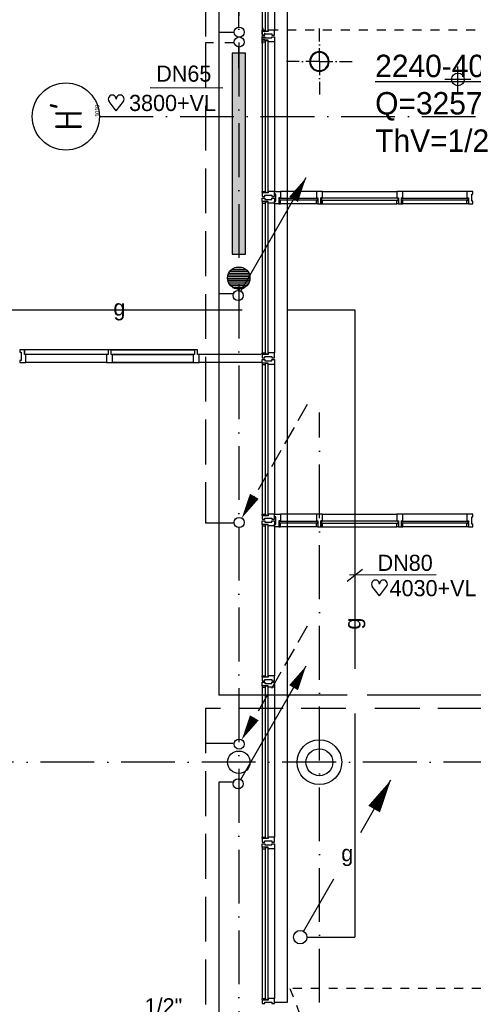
# Model space of a CAD drawing. Extents: x -866131 to -691536, y 173952 to 258052.
# Tile 91 of 160: x -786449 to -781384, y 230321 to 241302. Entities that reach past the tile are written whole.
import ezdxf
from ezdxf.enums import TextEntityAlignment as Align

# ---------------------------------------------------------------- set-up
doc = ezdxf.new("R2010")
doc.units = 0
doc.header["$LTSCALE"] = 100
for name, pattern in [('2322107', [2000, 1000, 1000]), ('2322108', [7, 5, -2]), ('2322134', [45, 40, -5]), ('CENTER4', [5, 3.125, -0.625, 0.625, -0.625]), ('DASHDOT', [9, 6, -1.5, 0, -1.5]), ('HIDDEN', [2, 1, -1])]:
    doc.linetypes.add(name, pattern=pattern)
doc.layers.get('0').update_dxf_attribs({"linetype": 'CONTINUOUS'})
for name, color, linetype in [('AL$7----_STRAMIEN', 1, 'DASHDOT'), ('AL$8----_HULPKOLOM', 2, 'CONTINUOUS'), ('AL$8----_HULPLIJNEN', 2, 'CONTINUOUS'), ('AL21----_BUITENWAND', 4, 'CONTINUOUS'), ('AL28----_KONSTRUKTIE', 3, 'CONTINUOUS'), ('AL31----_BUITENKOZ', 7, 'CONTINUOUS'), ('AL32----_BINNENKOZ', 7, 'CONTINUOUS'), ('ALN-----_BLOCKNAAM', 2, 'CONTINUOUS'), ('ALXAA---_GEWBETON', 12, 'CONTINUOUS'), ('ALXOU---_GLAS', 7, 'CONTINUOUS'), ('MV-BINNENBESTRATING', 1, 'CONTINUOUS'), ('MV-STAALKOLOM', 1, 'CONTINUOUS'), ('WI561---', 1, 'CONTINUOUS'), ('WL541---', 4, 'CONTINUOUS'), ('WL561---', 4, 'CONTINUOUS'), ('WL561---_AANVOER', 4, 'CONTINUOUS'), ('WL561---_RETOUR', 4, 'CONTINUOUS'), ('WL570---', 3, 'CONTINUOUS'), ('WL570---_HARTLIJN', 7, 'CONTINUOUS'), ('WL570---_RETOUR', 3, 'CONTINUOUS'), ('WM541---', 1, 'CONTINUOUS'), ('WM570---', 1, 'CONTINUOUS')]:
    doc.layers.add(name, color=color, linetype=linetype)
doc.styles.add('BURO-018', font='BUROFONT.shx', dxfattribs={"height": 180})
doc.styles.add('BURO-025', font='BUROFONT.shx', dxfattribs={"height": 250})
doc.styles.get("Standard").update_dxf_attribs({"font": 'ISOCP'})

# ---------------------------------------------------------------- blocks, each defined once
blk = doc.blocks.new('1010')
at = {"layer": 'AL$7----_STRAMIEN', "color": 7, "linetype": 'CONTINUOUS'}
blk.add_circle((0, 750), 750, dxfattribs=at)
at = {"layer": 'ALN-----_BLOCKNAAM', "linetype": 'CONTINUOUS'}
blk.add_text('1010', height=100, dxfattribs=at).set_placement((0, 0))
blk = doc.blocks.new('LDV1')
at = {"color": 0, "linetype": 'CONTINUOUS'}
for p, q in [((4.5, 7.794), (6.75, 11.691)), ((0.25, 0.433), (2.5, 4.33))]:
    blk.add_line(p, q, dxfattribs=at)
blk.add_lwpolyline([(6.75, 11.691, 0, 1, 0), (5.5, 9.526, 1, 1, 0)], format="xyseb", dxfattribs=at)
blk.add_circle((0, 0), 0.5, dxfattribs=at)
at = {"color": 0, "linetype": 'CONTINUOUS', "style": 'BURO-018'}
blk.add_attdef('LD_TEXT1', text='', height=1.8, dxfattribs=at).set_placement((3.5, 6.062), align=Align.MIDDLE)
blk = doc.blocks.new('2322401')
at = {"color": 0, "linetype": 'CONTINUOUS'}
for p, q in [((-0.5, 0.5, 1), (-0.5, 0.5)), ((-0.5, 0.5, 1), (-0.5, -0.5, 1)), ((0.5, 0.5, 1), (-0.5, 0.5, 1)), ((0.5, 0.5), (-0.5, 0.5)), ((-0.5, 0.5), (-0.5, -0.5)), ((0.5, 0.5, 1), (0.5, 0.5)), ((0.5, -0.5, 1), (0.5, 0.5, 1)), ((0.5, -0.5), (0.5, 0.5)), ((-0.5, -0.5, 1), (-0.5, -0.5)), ((-0.5, -0.5, 1), (0.5, -0.5, 1)), ((-0.5, -0.5), (0.5, -0.5)), ((0.5, -0.5, 1), (0.5, -0.5))]:
    blk.add_line(p, q, dxfattribs=at)
blk = doc.blocks.new('CVHATCH1')
at = {"color": 0, "linetype": 'CONTINUOUS'}
blk.add_solid([(-0.5, -0.5), (0.5, -0.5), (-0.5, 0.5), (0.5, 0.5)], dxfattribs=at)
blk = doc.blocks.new('LDV3108')
at = {"color": 0, "linetype": 'CONTINUOUS'}
for p, q in [((6.75, 11.691), (5.813, 10.068)), ((5.438, 9.418), (4.5, 7.794)), ((4.125, 7.145), (3.188, 5.521)), ((2.813, 4.871), (1.875, 3.248)), ((1.5, 2.598), (0.563, 0.974))]:
    blk.add_line(p, q, dxfattribs=at)
blk.add_lwpolyline([(0.25, 0.433, 0, 1, 0), (1.5, 2.598, 1, 1, 0)], format="xyseb", dxfattribs=at)
blk.add_circle((0, 0), 0.5, dxfattribs=at)
blk = doc.blocks.new('LDV1107')
at = {"color": 0, "linetype": 'CONTINUOUS'}
blk.add_line((0.25, 0.433), (6.75, 11.691), dxfattribs=at)
blk.add_lwpolyline([(6.75, 11.691, 0, 1, 0), (5.5, 9.526, 1, 1, 0)], format="xyseb", dxfattribs=at)
blk.add_circle((0, 0), 0.5, dxfattribs=at)
blk = doc.blocks.new('CVRINFO2')
at = {"color": 0, "linetype": 'CONTINUOUS', "style": 'BURO-025'}
for tag, p in [('CV_TEXT125', (0, 0)), ('CV_TEXT225', (0, -4.17)), ('CV_TEXT325', (0, -8.33)), ('CV_TEXT425', (0, -12.5))]:
    blk.add_attdef(tag, p, '', height=2.5, dxfattribs=at)
blk = doc.blocks.new('HART')
at = {"color": 1}
for q in [(-28.1, 39.5), (51.4, 39.5)]:
    blk.add_line((11.6, -12.9), q, dxfattribs=at)
for centre, start, end in [((-10.5, 52.8), 0, 217.1867), ((33.8, 52.8), 322.8133, 180)]:
    blk.add_arc(centre, 22.1, start, end, dxfattribs=at)
blk = doc.blocks.new('2322134-1')
at = {"layer": 'WM541---', "color": 0, "style": 'BURO-018'}
for rotation, p in [(360, (-785336, 238064)), (90, (-782706, 234567))]:
    blk.add_text('g', height=180, rotation=rotation, dxfattribs=at).set_placement(p, align=Align.MIDDLE)

msp = doc.modelspace()

# ---------------------------------------------------------------- linework, layer by layer
at = {"layer": 'AL$7----_STRAMIEN'}
msp.add_line((-785559.28, 240221.228), (-757713.177, 240221.228), dxfattribs=at)
at = {"layer": 'AL$7----_STRAMIEN', "color": 1}
msp.add_line((-783102.826, 205137.841), (-783102.826, 236921.228), dxfattribs=at)
for points in [[(-784002.826, 252748.04), (-784002.826, 213821.228)], [(-719909.644, 233021.228), (-863263.924, 233021.228)]]:
    msp.add_lwpolyline(points, dxfattribs=at)
at = {"layer": 'AL$8----_HULPKOLOM', "color": 8}
msp.add_circle((-783102.65, 233021.228), 250, dxfattribs=at)
at = {"layer": 'AL$8----_HULPLIJNEN', "color": 8, "linetype": 'DASHDOT', "ltscale": 0.25}
for q in [(-783102.826, 241203.071), (-783470.67, 240835.228), (-783102.826, 240467.384), (-782734.983, 240835.228)]:
    msp.add_line((-783102.826, 240835.228), q, dxfattribs=at)
at = {"layer": 'AL21----_BUITENWAND', "color": 8}
for p, q in [((-783462.826, 250961.366), (-783462.826, 230342.366)), ((-783462.826, 230342.366), (-783603.826, 230342.366))]:
    msp.add_line(p, q, dxfattribs=at)
at = {"layer": 'AL21----_BUITENWAND', "color": 8, "linetype": 'HIDDEN'}
msp.add_line((-774162.488, 241186.366), (-783603.826, 241186.366), dxfattribs=at)
at = {"layer": 'AL28----_KONSTRUKTIE', "color": 8}
for centre, radius in [((-784002.826, 238421.228), 125), ((-784002.826, 238421.228), 125), ((-784002.826, 233021.228), 125), ((-783102.65, 233021.228), 150)]:
    msp.add_circle(centre, radius, dxfattribs=at)
for radius, start, end in [(109.55, 0, 180), (101.55, 0, 180), (109.55, 180, 0), (101.55, 180, 0)]:
    msp.add_arc((-783102.826, 240835.228), radius, start, end, dxfattribs=at)
at = {"layer": 'AL31----_BUITENKOZ', "color": 8}
for p, q in [((-783742.826, 242856.366), (-783742.826, 241186.366)), ((-783603.826, 242856.366), (-783603.826, 241186.366)), ((-783745.826, 241186.323), (-783745.826, 241143.837)), ((-783745.826, 241143.837), (-783741.584, 241141.388)), ((-783743.53, 241203.323), (-783743.53, 241186.323)), ((-783729.997, 241203.323), (-783743.53, 241203.323)), ((-783743.53, 241186.323), (-783729.997, 241186.323)), ((-783741.584, 241141.388), (-783741.584, 241134.323)), ((-783729.997, 241186.323), (-783729.997, 241203.323)), ((-783711.826, 241134.323), (-783711.826, 241156.823)), ((-783742.826, 241131.139), (-783742.826, 241098.139)), ((-783742.826, 241098.139), (-783713.326, 241098.139)), ((-783742.826, 241056.366), (-783742.826, 239386.366)), ((-783741.584, 241134.323), (-783711.826, 241134.323)), ((-783713.326, 241098.139), (-783713.326, 241112.139)), ((-783603.826, 241056.366), (-783603.826, 239386.366)), ((-783603.826, 239356.866), (-783603.826, 239386.366)), ((-783603.826, 239386.366), (-783536.826, 239386.366)), ((-783136.326, 239386.366), (-783536.826, 239386.366)), ((-783536.826, 239386.366), (-783536.826, 239314.366)), ((-783136.326, 239386.366), (-783136.326, 239314.366)), ((-783069.326, 239386.366), (-783136.326, 239386.366)), ((-783069.326, 239386.366), (-782236.326, 239386.366)), ((-783069.326, 239314.366), (-783069.326, 239386.366)), ((-782236.326, 239386.366), (-782236.326, 239314.366)), ((-782169.326, 239386.366), (-782236.326, 239386.366)), ((-781454.826, 239386.366), (-782169.326, 239386.366)), ((-782169.326, 239314.366), (-782169.326, 239386.366)), ((-781387.826, 239386.366), (-781454.826, 239386.366)), ((-781454.826, 239386.366), (-781454.826, 239314.366)), ((-781387.826, 239356.866), (-781387.826, 239386.366)), ((-783589.826, 239356.866), (-783603.826, 239356.866)), ((-783603.826, 239247.366), (-783603.826, 239276.866)), ((-783603.826, 239276.866), (-783589.826, 239276.866)), ((-783589.826, 239276.866), (-783589.826, 239356.866)), ((-783536.826, 239314.366), (-783553.826, 239314.366)), ((-783553.826, 239314.366), (-783553.826, 239247.366)), ((-783536.826, 239314.366), (-783553.826, 239314.366)), ((-783553.826, 239314.366), (-783553.826, 239285.366)), ((-783553.826, 239285.366), (-783553.826, 239247.366)), ((-783536.826, 239285.366), (-783553.826, 239285.366)), ((-783553.826, 239285.366), (-783536.826, 239285.366)), ((-783549.826, 239289.366), (-783549.826, 239310.366)), ((-783549.826, 239310.366), (-783536.826, 239310.366)), ((-783536.826, 239289.366), (-783549.826, 239289.366)), ((-783536.826, 239310.366), (-783536.826, 239314.366)), ((-783536.826, 239285.366), (-783536.826, 239289.366)), ((-783536.826, 239247.366), (-783536.826, 239285.366)), ((-783136.326, 239310.366), (-783136.326, 239314.366)), ((-783136.326, 239314.366), (-783119.326, 239314.366)), ((-783136.326, 239314.366), (-783119.326, 239314.366)), ((-783123.326, 239310.366), (-783136.326, 239310.366)), ((-783136.326, 239285.366), (-783136.326, 239289.366)), ((-783136.326, 239289.366), (-783123.326, 239289.366)), ((-783119.326, 239285.366), (-783136.326, 239285.366)), ((-783136.326, 239247.366), (-783136.326, 239285.366)), ((-783136.326, 239285.366), (-783119.326, 239285.366)), ((-783123.326, 239289.366), (-783123.326, 239310.366)), ((-783119.326, 239314.366), (-783119.326, 239285.366)), ((-783119.326, 239314.366), (-783119.326, 239247.366)), ((-783119.326, 239285.366), (-783119.326, 239247.366)), ((-783086.326, 239247.366), (-783086.326, 239314.366)), ((-783086.326, 239314.366), (-783069.326, 239314.366)), ((-783069.326, 239314.366), (-783086.326, 239314.366)), ((-783086.326, 239314.366), (-783086.326, 239285.366)), ((-783086.326, 239285.366), (-783069.326, 239285.366)), ((-783086.326, 239285.366), (-783086.326, 239247.366)), ((-783069.326, 239285.366), (-783086.326, 239285.366)), ((-783082.326, 239289.366), (-783082.326, 239310.366)), ((-783082.326, 239310.366), (-783069.326, 239310.366)), ((-783069.326, 239289.366), (-783082.326, 239289.366)), ((-783069.326, 239310.366), (-783069.326, 239314.366)), ((-783069.326, 239285.366), (-783069.326, 239289.366)), ((-783069.326, 239247.366), (-783069.326, 239285.366)), ((-782236.326, 239310.366), (-782236.326, 239314.366)), ((-782236.326, 239314.366), (-782219.326, 239314.366)), ((-782236.326, 239314.366), (-782219.326, 239314.366)), ((-782223.326, 239310.366), (-782236.326, 239310.366)), ((-782236.326, 239285.366), (-782236.326, 239289.366)), ((-782236.326, 239289.366), (-782223.326, 239289.366)), ((-782219.326, 239285.366), (-782236.326, 239285.366)), ((-782236.326, 239247.366), (-782236.326, 239285.366)), ((-782236.326, 239285.366), (-782219.326, 239285.366)), ((-782223.326, 239289.366), (-782223.326, 239310.366)), ((-782219.326, 239314.366), (-782219.326, 239285.366)), ((-782219.326, 239314.366), (-782219.326, 239247.366)), ((-782219.326, 239285.366), (-782219.326, 239247.366)), ((-782186.326, 239247.366), (-782186.326, 239314.366)), ((-782186.326, 239314.366), (-782169.326, 239314.366)), ((-782169.326, 239314.366), (-782186.326, 239314.366)), ((-782186.326, 239314.366), (-782186.326, 239285.366)), ((-782186.326, 239285.366), (-782169.326, 239285.366)), ((-782186.326, 239285.366), (-782186.326, 239247.366)), ((-782169.326, 239285.366), (-782186.326, 239285.366)), ((-782182.326, 239289.366), (-782182.326, 239310.366)), ((-782182.326, 239310.366), (-782169.326, 239310.366)), ((-782169.326, 239289.366), (-782182.326, 239289.366)), ((-782169.326, 239310.366), (-782169.326, 239314.366)), ((-782169.326, 239285.366), (-782169.326, 239289.366)), ((-782169.326, 239247.366), (-782169.326, 239285.366)), ((-781454.826, 239310.366), (-781454.826, 239314.366)), ((-781454.826, 239314.366), (-781437.826, 239314.366)), ((-781454.826, 239314.366), (-781437.826, 239314.366)), ((-781441.826, 239310.366), (-781454.826, 239310.366)), ((-781454.826, 239285.366), (-781454.826, 239289.366)), ((-781454.826, 239289.366), (-781441.826, 239289.366)), ((-781454.826, 239247.366), (-781454.826, 239285.366)), ((-781454.826, 239285.366), (-781437.826, 239285.366)), ((-781437.826, 239285.366), (-781454.826, 239285.366)), ((-781441.826, 239289.366), (-781441.826, 239310.366)), ((-781437.826, 239314.366), (-781437.826, 239285.366)), ((-781437.826, 239314.366), (-781437.826, 239247.366)), ((-781437.826, 239285.366), (-781437.826, 239247.366)), ((-781401.826, 239276.866), (-781401.826, 239356.866)), ((-781401.826, 239356.866), (-781387.826, 239356.866)), ((-781387.826, 239276.866), (-781401.826, 239276.866)), ((-781387.826, 239247.366), (-781387.826, 239276.866)), ((-783742.826, 239256.366), (-783742.826, 237586.366)), ((-783603.826, 239256.366), (-783603.826, 237586.366)), ((-783553.826, 239247.366), (-783603.826, 239247.366)), ((-783553.826, 239247.366), (-783536.826, 239247.366)), ((-783136.326, 239247.366), (-783536.826, 239247.366)), ((-783119.326, 239247.366), (-783136.326, 239247.366)), ((-783119.326, 239247.366), (-783086.326, 239247.366)), ((-783086.326, 239247.366), (-783069.326, 239247.366)), ((-783069.326, 239247.366), (-782236.326, 239247.366)), ((-782219.326, 239247.366), (-782236.326, 239247.366)), ((-782219.326, 239247.366), (-782186.326, 239247.366)), ((-782186.326, 239247.366), (-782169.326, 239247.366)), ((-781454.826, 239247.366), (-782169.326, 239247.366)), ((-781437.826, 239247.366), (-781454.826, 239247.366)), ((-781437.826, 239247.366), (-781387.826, 239247.366)), ((-783742.826, 237456.366), (-783742.826, 235786.366)), ((-783603.826, 237456.366), (-783603.826, 235786.366)), ((-783603.826, 235756.332), (-783603.826, 235785.832)), ((-783603.826, 235785.832), (-783536.826, 235785.832)), ((-783589.826, 235756.332), (-783603.826, 235756.332)), ((-783589.826, 235676.332), (-783589.826, 235756.332)), ((-783536.826, 235785.832), (-783536.826, 235713.832)), ((-783136.326, 235785.832), (-783536.826, 235785.832)), ((-783136.326, 235785.832), (-783136.326, 235713.832)), ((-783069.326, 235785.832), (-783136.326, 235785.832)), ((-783069.326, 235713.832), (-783069.326, 235785.832)), ((-783069.326, 235785.832), (-782236.326, 235785.832)), ((-782236.326, 235785.832), (-782236.326, 235713.832)), ((-782169.326, 235785.832), (-782236.326, 235785.832)), ((-782169.326, 235713.832), (-782169.326, 235785.832)), ((-781454.826, 235785.832), (-782169.326, 235785.832)), ((-781387.826, 235785.832), (-781454.826, 235785.832)), ((-781454.826, 235785.832), (-781454.826, 235713.832)), ((-781401.826, 235676.332), (-781401.826, 235756.332)), ((-781401.826, 235756.332), (-781387.826, 235756.332)), ((-781387.826, 235756.332), (-781387.826, 235785.832)), ((-783742.826, 235656.366), (-783742.826, 233986.366)), ((-783603.826, 235646.832), (-783603.826, 235676.332)), ((-783603.826, 235676.332), (-783589.826, 235676.332)), ((-783603.826, 235656.366), (-783603.826, 233986.366)), ((-783553.826, 235646.832), (-783603.826, 235646.832)), ((-783536.826, 235713.832), (-783553.826, 235713.832)), ((-783553.826, 235713.832), (-783553.826, 235646.832)), ((-783536.826, 235713.832), (-783553.826, 235713.832)), ((-783553.826, 235713.832), (-783553.826, 235684.832)), ((-783553.826, 235684.832), (-783536.826, 235684.832)), ((-783553.826, 235684.832), (-783553.826, 235646.832)), ((-783536.826, 235684.832), (-783553.826, 235684.832)), ((-783553.826, 235646.832), (-783536.826, 235646.832)), ((-783549.826, 235688.832), (-783549.826, 235709.832)), ((-783549.826, 235709.832), (-783536.826, 235709.832)), ((-783536.826, 235688.832), (-783549.826, 235688.832)), ((-783536.826, 235709.832), (-783536.826, 235713.832)), ((-783536.826, 235684.832), (-783536.826, 235688.832)), ((-783536.826, 235646.832), (-783536.826, 235684.832)), ((-783136.326, 235646.832), (-783536.826, 235646.832)), ((-783136.326, 235709.832), (-783136.326, 235713.832)), ((-783136.326, 235713.832), (-783119.326, 235713.832)), ((-783136.326, 235713.832), (-783119.326, 235713.832)), ((-783123.326, 235709.832), (-783136.326, 235709.832)), ((-783136.326, 235684.832), (-783136.326, 235688.832)), ((-783136.326, 235688.832), (-783123.326, 235688.832)), ((-783119.326, 235684.832), (-783136.326, 235684.832)), ((-783136.326, 235646.832), (-783136.326, 235684.832)), ((-783136.326, 235684.832), (-783119.326, 235684.832)), ((-783119.326, 235646.832), (-783136.326, 235646.832)), ((-783123.326, 235688.832), (-783123.326, 235709.832)), ((-783119.326, 235713.832), (-783119.326, 235684.832)), ((-783119.326, 235713.832), (-783119.326, 235646.832)), ((-783119.326, 235684.832), (-783119.326, 235646.832)), ((-783119.326, 235646.832), (-783086.326, 235646.832)), ((-783086.326, 235646.832), (-783086.326, 235713.832)), ((-783086.326, 235713.832), (-783069.326, 235713.832)), ((-783069.326, 235713.832), (-783086.326, 235713.832)), ((-783086.326, 235713.832), (-783086.326, 235684.832)), ((-783086.326, 235684.832), (-783069.326, 235684.832)), ((-783086.326, 235684.832), (-783086.326, 235646.832)), ((-783069.326, 235684.832), (-783086.326, 235684.832)), ((-783086.326, 235646.832), (-783069.326, 235646.832)), ((-783082.326, 235688.832), (-783082.326, 235709.832)), ((-783082.326, 235709.832), (-783069.326, 235709.832)), ((-783069.326, 235688.832), (-783082.326, 235688.832)), ((-783069.326, 235709.832), (-783069.326, 235713.832)), ((-783069.326, 235684.832), (-783069.326, 235688.832)), ((-783069.326, 235646.832), (-783069.326, 235684.832)), ((-783069.326, 235646.832), (-782236.326, 235646.832)), ((-782236.326, 235709.832), (-782236.326, 235713.832)), ((-782236.326, 235713.832), (-782219.326, 235713.832)), ((-782236.326, 235713.832), (-782219.326, 235713.832)), ((-782223.326, 235709.832), (-782236.326, 235709.832)), ((-782236.326, 235684.832), (-782236.326, 235688.832)), ((-782236.326, 235688.832), (-782223.326, 235688.832)), ((-782219.326, 235684.832), (-782236.326, 235684.832)), ((-782236.326, 235646.832), (-782236.326, 235684.832)), ((-782236.326, 235684.832), (-782219.326, 235684.832)), ((-782219.326, 235646.832), (-782236.326, 235646.832)), ((-782223.326, 235688.832), (-782223.326, 235709.832)), ((-782219.326, 235713.832), (-782219.326, 235684.832)), ((-782219.326, 235713.832), (-782219.326, 235646.832)), ((-782219.326, 235684.832), (-782219.326, 235646.832)), ((-782219.326, 235646.832), (-782186.326, 235646.832)), ((-782186.326, 235646.832), (-782186.326, 235713.832)), ((-782186.326, 235713.832), (-782169.326, 235713.832)), ((-782169.326, 235713.832), (-782186.326, 235713.832)), ((-782186.326, 235713.832), (-782186.326, 235684.832)), ((-782186.326, 235684.832), (-782169.326, 235684.832)), ((-782186.326, 235684.832), (-782186.326, 235646.832)), ((-782169.326, 235684.832), (-782186.326, 235684.832)), ((-782186.326, 235646.832), (-782169.326, 235646.832)), ((-782182.326, 235688.832), (-782182.326, 235709.832)), ((-782182.326, 235709.832), (-782169.326, 235709.832)), ((-782169.326, 235688.832), (-782182.326, 235688.832)), ((-782169.326, 235709.832), (-782169.326, 235713.832)), ((-782169.326, 235684.832), (-782169.326, 235688.832)), ((-782169.326, 235646.832), (-782169.326, 235684.832)), ((-781454.826, 235646.832), (-782169.326, 235646.832)), ((-781454.826, 235709.832), (-781454.826, 235713.832)), ((-781454.826, 235713.832), (-781437.826, 235713.832)), ((-781454.826, 235713.832), (-781437.826, 235713.832)), ((-781441.826, 235709.832), (-781454.826, 235709.832)), ((-781454.826, 235684.832), (-781454.826, 235688.832)), ((-781454.826, 235688.832), (-781441.826, 235688.832)), ((-781437.826, 235684.832), (-781454.826, 235684.832)), ((-781454.826, 235646.832), (-781454.826, 235684.832)), ((-781454.826, 235684.832), (-781437.826, 235684.832)), ((-781437.826, 235646.832), (-781454.826, 235646.832)), ((-781441.826, 235688.832), (-781441.826, 235709.832)), ((-781437.826, 235713.832), (-781437.826, 235684.832)), ((-781437.826, 235713.832), (-781437.826, 235646.832)), ((-781437.826, 235684.832), (-781437.826, 235646.832)), ((-781437.826, 235646.832), (-781387.826, 235646.832)), ((-781387.826, 235676.332), (-781401.826, 235676.332)), ((-781387.826, 235646.832), (-781387.826, 235676.332)), ((-783742.826, 233856.366), (-783742.826, 232186.366)), ((-783603.826, 233856.366), (-783603.826, 232186.366)), ((-783742.826, 232056.366), (-783742.826, 230386.366)), ((-783603.826, 232056.366), (-783603.826, 230386.366))]:
    msp.add_line(p, q, dxfattribs=at)
at = {"layer": 'AL31----_BUITENKOZ', "color": 8, "linetype": 'CONTINUOUS'}
for p, q in [((-783742.826, 241174.366), (-783742.826, 241186.366)), ((-783742.826, 241186.366), (-783705.826, 241186.366)), ((-783737.826, 241174.366), (-783742.826, 241174.366)), ((-783742.826, 241169.366), (-783742.826, 241130.366)), ((-783675.826, 241169.366), (-783742.826, 241169.366)), ((-783737.826, 241169.366), (-783737.826, 241174.366)), ((-783705.826, 241169.366), (-783737.826, 241169.366)), ((-783712.826, 241130.366), (-783712.826, 241144.366)), ((-783712.826, 241144.366), (-783632.826, 241144.366)), ((-783705.826, 241186.366), (-783705.826, 241169.366)), ((-783622.826, 241186.366), (-783675.826, 241186.366)), ((-783675.826, 241186.366), (-783675.826, 241169.366)), ((-783632.826, 241144.366), (-783632.826, 241130.366)), ((-783614.826, 241186.366), (-783622.826, 241186.366)), ((-783610.826, 241186.366), (-783614.826, 241186.366)), ((-783603.826, 241186.366), (-783610.826, 241186.366)), ((-783603.826, 241149.294), (-783603.826, 241186.366)), ((-783603.826, 241130.366), (-783603.826, 241149.294)), ((-783742.826, 241130.366), (-783736.826, 241130.366)), ((-783742.826, 241073.366), (-783742.826, 241112.366)), ((-783742.826, 241112.366), (-783736.826, 241112.366)), ((-783742.826, 241080.139), (-783736.826, 241080.139)), ((-783742.826, 241041.139), (-783742.826, 241080.139)), ((-783675.826, 241073.366), (-783742.826, 241073.366)), ((-783737.826, 241068.366), (-783742.826, 241068.366)), ((-783742.826, 241068.366), (-783742.826, 241056.366)), ((-783742.826, 241056.366), (-783705.826, 241056.366)), ((-783742.826, 241036.139), (-783742.826, 241024.139)), ((-783737.826, 241036.139), (-783742.826, 241036.139)), ((-783705.826, 241073.366), (-783737.826, 241073.366)), ((-783737.826, 241073.366), (-783737.826, 241068.366)), ((-783737.826, 241041.139), (-783737.826, 241036.139)), ((-783736.826, 241130.366), (-783722.826, 241130.366)), ((-783736.826, 241112.366), (-783722.826, 241112.366)), ((-783736.826, 241080.139), (-783722.826, 241080.139)), ((-783722.826, 241130.366), (-783722.826, 241130.366)), ((-783722.826, 241130.366), (-783712.826, 241130.366)), ((-783722.826, 241112.366), (-783722.826, 241112.366)), ((-783722.826, 241112.366), (-783712.826, 241112.366)), ((-783722.826, 241080.139), (-783712.826, 241080.139)), ((-783722.826, 241080.139), (-783722.826, 241080.139)), ((-783712.826, 241112.366), (-783712.826, 241098.366)), ((-783712.826, 241098.366), (-783632.826, 241098.366)), ((-783712.826, 241080.139), (-783712.826, 241066.139)), ((-783705.826, 241056.366), (-783705.826, 241073.366)), ((-783675.826, 241056.366), (-783675.826, 241073.366)), ((-783622.826, 241056.366), (-783675.826, 241056.366)), ((-783632.826, 241130.366), (-783623.826, 241130.366)), ((-783632.826, 241098.366), (-783632.826, 241112.366)), ((-783632.826, 241112.366), (-783623.326, 241112.366)), ((-783623.826, 241130.366), (-783623.826, 241130.366)), ((-783623.826, 241130.366), (-783609.826, 241130.366)), ((-783623.326, 241112.366), (-783623.326, 241112.366)), ((-783623.326, 241112.366), (-783609.826, 241112.366)), ((-783614.826, 241056.366), (-783622.826, 241056.366)), ((-783610.826, 241056.366), (-783614.826, 241056.366)), ((-783603.826, 241056.366), (-783610.826, 241056.366)), ((-783609.826, 241130.366), (-783603.826, 241130.366)), ((-783609.826, 241112.366), (-783603.826, 241112.366)), ((-783603.826, 241112.366), (-783603.826, 241093.439)), ((-783603.826, 241093.439), (-783603.826, 241056.366)), ((-783742.826, 239374.366), (-783742.826, 239386.366)), ((-783742.826, 239386.366), (-783705.826, 239386.366)), ((-783705.826, 239386.366), (-783705.826, 239369.366)), ((-783622.826, 239386.366), (-783675.826, 239386.366)), ((-783675.826, 239386.366), (-783675.826, 239369.366)), ((-783614.826, 239386.366), (-783622.826, 239386.366)), ((-783610.826, 239386.366), (-783614.826, 239386.366)), ((-783603.826, 239386.366), (-783610.826, 239386.366)), ((-783603.826, 239349.294), (-783603.826, 239386.366)), ((-783737.826, 239374.366), (-783742.826, 239374.366)), ((-783742.826, 239369.366), (-783742.826, 239330.366)), ((-783675.826, 239369.366), (-783742.826, 239369.366)), ((-783742.826, 239330.366), (-783736.826, 239330.366)), ((-783742.826, 239273.366), (-783742.826, 239312.366)), ((-783742.826, 239312.366), (-783736.826, 239312.366)), ((-783675.826, 239273.366), (-783742.826, 239273.366)), ((-783737.826, 239369.366), (-783737.826, 239374.366)), ((-783705.826, 239369.366), (-783737.826, 239369.366)), ((-783705.826, 239273.366), (-783737.826, 239273.366)), ((-783737.826, 239273.366), (-783737.826, 239268.366)), ((-783736.826, 239330.366), (-783722.826, 239330.366)), ((-783736.826, 239312.366), (-783722.826, 239312.366)), ((-783722.826, 239330.366), (-783722.826, 239330.366)), ((-783722.826, 239330.366), (-783712.826, 239330.366)), ((-783722.826, 239312.366), (-783722.826, 239312.366)), ((-783722.826, 239312.366), (-783712.826, 239312.366)), ((-783712.826, 239330.366), (-783712.826, 239344.366)), ((-783712.826, 239344.366), (-783632.826, 239344.366)), ((-783712.826, 239312.366), (-783712.826, 239298.366)), ((-783712.826, 239298.366), (-783632.826, 239298.366)), ((-783705.826, 239256.366), (-783705.826, 239273.366)), ((-783675.826, 239256.366), (-783675.826, 239273.366)), ((-783632.826, 239344.366), (-783632.826, 239330.366)), ((-783632.826, 239330.366), (-783623.826, 239330.366)), ((-783632.826, 239298.366), (-783632.826, 239312.366)), ((-783632.826, 239312.366), (-783623.326, 239312.366)), ((-783623.826, 239330.366), (-783623.826, 239330.366)), ((-783623.826, 239330.366), (-783609.826, 239330.366)), ((-783623.326, 239312.366), (-783623.326, 239312.366)), ((-783623.326, 239312.366), (-783609.826, 239312.366)), ((-783609.826, 239330.366), (-783603.826, 239330.366)), ((-783609.826, 239312.366), (-783603.826, 239312.366)), ((-783603.826, 239330.366), (-783603.826, 239349.294)), ((-783603.826, 239312.366), (-783603.826, 239293.439)), ((-783603.826, 239293.439), (-783603.826, 239256.366)), ((-783737.826, 239268.366), (-783742.826, 239268.366)), ((-783742.826, 239268.366), (-783742.826, 239256.366)), ((-783742.826, 239256.366), (-783705.826, 239256.366)), ((-783622.826, 239256.366), (-783675.826, 239256.366)), ((-783614.826, 239256.366), (-783622.826, 239256.366)), ((-783610.826, 239256.366), (-783614.826, 239256.366)), ((-783603.826, 239256.366), (-783610.826, 239256.366)), ((-783742.826, 237574.366), (-783742.826, 237586.366)), ((-783742.826, 237586.366), (-783705.826, 237586.366)), ((-783737.826, 237574.366), (-783742.826, 237574.366)), ((-783742.826, 237569.366), (-783742.826, 237530.366)), ((-783675.826, 237569.366), (-783742.826, 237569.366)), ((-783742.826, 237530.366), (-783736.826, 237530.366)), ((-783742.826, 237473.366), (-783742.826, 237512.366)), ((-783742.826, 237512.366), (-783736.826, 237512.366)), ((-783737.826, 237569.366), (-783737.826, 237574.366)), ((-783705.826, 237569.366), (-783737.826, 237569.366)), ((-783736.826, 237530.366), (-783722.826, 237530.366)), ((-783736.826, 237512.366), (-783722.826, 237512.366)), ((-783722.826, 237530.366), (-783722.826, 237530.366)), ((-783722.826, 237530.366), (-783712.826, 237530.366)), ((-783722.826, 237512.366), (-783722.826, 237512.366)), ((-783722.826, 237512.366), (-783712.826, 237512.366)), ((-783712.826, 237530.366), (-783712.826, 237544.366)), ((-783712.826, 237544.366), (-783632.826, 237544.366)), ((-783712.826, 237512.366), (-783712.826, 237498.366)), ((-783705.826, 237586.366), (-783705.826, 237569.366)), ((-783622.826, 237586.366), (-783675.826, 237586.366)), ((-783675.826, 237586.366), (-783675.826, 237569.366)), ((-783632.826, 237544.366), (-783632.826, 237530.366)), ((-783632.826, 237530.366), (-783623.826, 237530.366)), ((-783632.826, 237498.366), (-783632.826, 237512.366)), ((-783632.826, 237512.366), (-783623.326, 237512.366)), ((-783623.826, 237530.366), (-783623.826, 237530.366)), ((-783623.826, 237530.366), (-783609.826, 237530.366)), ((-783623.326, 237512.366), (-783623.326, 237512.366)), ((-783623.326, 237512.366), (-783609.826, 237512.366)), ((-783614.826, 237586.366), (-783622.826, 237586.366)), ((-783610.826, 237586.366), (-783614.826, 237586.366)), ((-783603.826, 237586.366), (-783610.826, 237586.366)), ((-783609.826, 237530.366), (-783603.826, 237530.366)), ((-783609.826, 237512.366), (-783603.826, 237512.366)), ((-783603.826, 237549.294), (-783603.826, 237586.366)), ((-783603.826, 237530.366), (-783603.826, 237549.294)), ((-783603.826, 237512.366), (-783603.826, 237493.439)), ((-783675.826, 237473.366), (-783742.826, 237473.366)), ((-783737.826, 237468.366), (-783742.826, 237468.366)), ((-783742.826, 237468.366), (-783742.826, 237456.366)), ((-783742.826, 237456.366), (-783705.826, 237456.366)), ((-783705.826, 237473.366), (-783737.826, 237473.366)), ((-783737.826, 237473.366), (-783737.826, 237468.366)), ((-783712.826, 237498.366), (-783632.826, 237498.366)), ((-783705.826, 237456.366), (-783705.826, 237473.366)), ((-783675.826, 237456.366), (-783675.826, 237473.366)), ((-783622.826, 237456.366), (-783675.826, 237456.366)), ((-783614.826, 237456.366), (-783622.826, 237456.366)), ((-783610.826, 237456.366), (-783614.826, 237456.366)), ((-783603.826, 237456.366), (-783610.826, 237456.366)), ((-783603.826, 237493.439), (-783603.826, 237456.366)), ((-783742.826, 235774.366), (-783742.826, 235786.366)), ((-783742.826, 235786.366), (-783705.826, 235786.366)), ((-783737.826, 235774.366), (-783742.826, 235774.366)), ((-783742.826, 235769.366), (-783742.826, 235730.366)), ((-783675.826, 235769.366), (-783742.826, 235769.366)), ((-783737.826, 235769.366), (-783737.826, 235774.366)), ((-783705.826, 235769.366), (-783737.826, 235769.366)), ((-783705.826, 235786.366), (-783705.826, 235769.366)), ((-783622.826, 235786.366), (-783675.826, 235786.366)), ((-783675.826, 235786.366), (-783675.826, 235769.366)), ((-783614.826, 235786.366), (-783622.826, 235786.366)), ((-783610.826, 235786.366), (-783614.826, 235786.366)), ((-783603.826, 235786.366), (-783610.826, 235786.366)), ((-783603.826, 235749.294), (-783603.826, 235786.366)), ((-783742.826, 235730.366), (-783736.826, 235730.366)), ((-783742.826, 235673.366), (-783742.826, 235712.366)), ((-783742.826, 235712.366), (-783736.826, 235712.366)), ((-783675.826, 235673.366), (-783742.826, 235673.366)), ((-783737.826, 235668.366), (-783742.826, 235668.366)), ((-783742.826, 235668.366), (-783742.826, 235656.366)), ((-783742.826, 235656.366), (-783705.826, 235656.366)), ((-783705.826, 235673.366), (-783737.826, 235673.366)), ((-783737.826, 235673.366), (-783737.826, 235668.366)), ((-783736.826, 235730.366), (-783722.826, 235730.366)), ((-783736.826, 235712.366), (-783722.826, 235712.366)), ((-783722.826, 235730.366), (-783722.826, 235730.366)), ((-783722.826, 235730.366), (-783712.826, 235730.366)), ((-783722.826, 235712.366), (-783722.826, 235712.366)), ((-783722.826, 235712.366), (-783712.826, 235712.366)), ((-783712.826, 235730.366), (-783712.826, 235744.366)), ((-783712.826, 235744.366), (-783632.826, 235744.366)), ((-783712.826, 235712.366), (-783712.826, 235698.366)), ((-783712.826, 235698.366), (-783632.826, 235698.366)), ((-783705.826, 235656.366), (-783705.826, 235673.366)), ((-783675.826, 235656.366), (-783675.826, 235673.366)), ((-783622.826, 235656.366), (-783675.826, 235656.366)), ((-783632.826, 235744.366), (-783632.826, 235730.366)), ((-783632.826, 235730.366), (-783623.826, 235730.366)), ((-783632.826, 235698.366), (-783632.826, 235712.366)), ((-783632.826, 235712.366), (-783623.326, 235712.366)), ((-783623.826, 235730.366), (-783623.826, 235730.366)), ((-783623.826, 235730.366), (-783609.826, 235730.366)), ((-783623.326, 235712.366), (-783623.326, 235712.366)), ((-783623.326, 235712.366), (-783609.826, 235712.366)), ((-783614.826, 235656.366), (-783622.826, 235656.366)), ((-783610.826, 235656.366), (-783614.826, 235656.366)), ((-783603.826, 235656.366), (-783610.826, 235656.366)), ((-783609.826, 235730.366), (-783603.826, 235730.366)), ((-783609.826, 235712.366), (-783603.826, 235712.366)), ((-783603.826, 235730.366), (-783603.826, 235749.294)), ((-783603.826, 235712.366), (-783603.826, 235693.439)), ((-783603.826, 235693.439), (-783603.826, 235656.366)), ((-783742.826, 233974.366), (-783742.826, 233986.366)), ((-783742.826, 233986.366), (-783705.826, 233986.366)), ((-783737.826, 233974.366), (-783742.826, 233974.366)), ((-783742.826, 233969.366), (-783742.826, 233930.366)), ((-783675.826, 233969.366), (-783742.826, 233969.366)), ((-783742.826, 233930.366), (-783736.826, 233930.366)), ((-783742.826, 233873.366), (-783742.826, 233912.366)), ((-783742.826, 233912.366), (-783736.826, 233912.366)), ((-783737.826, 233969.366), (-783737.826, 233974.366)), ((-783705.826, 233969.366), (-783737.826, 233969.366)), ((-783736.826, 233930.366), (-783722.826, 233930.366)), ((-783736.826, 233912.366), (-783722.826, 233912.366)), ((-783722.826, 233930.366), (-783722.826, 233930.366)), ((-783722.826, 233930.366), (-783712.826, 233930.366)), ((-783722.826, 233912.366), (-783722.826, 233912.366)), ((-783722.826, 233912.366), (-783712.826, 233912.366)), ((-783712.826, 233930.366), (-783712.826, 233944.366)), ((-783712.826, 233944.366), (-783632.826, 233944.366)), ((-783712.826, 233912.366), (-783712.826, 233898.366)), ((-783712.826, 233898.366), (-783632.826, 233898.366)), ((-783705.826, 233986.366), (-783705.826, 233969.366)), ((-783622.826, 233986.366), (-783675.826, 233986.366)), ((-783675.826, 233986.366), (-783675.826, 233969.366)), ((-783632.826, 233944.366), (-783632.826, 233930.366)), ((-783632.826, 233930.366), (-783623.826, 233930.366)), ((-783632.826, 233898.366), (-783632.826, 233912.366)), ((-783632.826, 233912.366), (-783623.326, 233912.366)), ((-783623.826, 233930.366), (-783623.826, 233930.366)), ((-783623.826, 233930.366), (-783609.826, 233930.366)), ((-783623.326, 233912.366), (-783623.326, 233912.366)), ((-783623.326, 233912.366), (-783609.826, 233912.366)), ((-783614.826, 233986.366), (-783622.826, 233986.366)), ((-783610.826, 233986.366), (-783614.826, 233986.366)), ((-783603.826, 233986.366), (-783610.826, 233986.366)), ((-783609.826, 233930.366), (-783603.826, 233930.366)), ((-783609.826, 233912.366), (-783603.826, 233912.366)), ((-783603.826, 233949.294), (-783603.826, 233986.366)), ((-783603.826, 233930.366), (-783603.826, 233949.294)), ((-783603.826, 233912.366), (-783603.826, 233893.439)), ((-783603.826, 233893.439), (-783603.826, 233856.366)), ((-783675.826, 233873.366), (-783742.826, 233873.366)), ((-783737.826, 233868.366), (-783742.826, 233868.366)), ((-783742.826, 233868.366), (-783742.826, 233856.366)), ((-783742.826, 233856.366), (-783705.826, 233856.366)), ((-783705.826, 233873.366), (-783737.826, 233873.366)), ((-783737.826, 233873.366), (-783737.826, 233868.366)), ((-783705.826, 233856.366), (-783705.826, 233873.366)), ((-783675.826, 233856.366), (-783675.826, 233873.366)), ((-783622.826, 233856.366), (-783675.826, 233856.366)), ((-783614.826, 233856.366), (-783622.826, 233856.366)), ((-783610.826, 233856.366), (-783614.826, 233856.366)), ((-783603.826, 233856.366), (-783610.826, 233856.366)), ((-783742.826, 232174.366), (-783742.826, 232186.366)), ((-783742.826, 232186.366), (-783705.826, 232186.366)), ((-783737.826, 232174.366), (-783742.826, 232174.366)), ((-783742.826, 232169.366), (-783742.826, 232130.366)), ((-783675.826, 232169.366), (-783742.826, 232169.366)), ((-783737.826, 232169.366), (-783737.826, 232174.366)), ((-783705.826, 232169.366), (-783737.826, 232169.366)), ((-783712.826, 232130.366), (-783712.826, 232144.366)), ((-783712.826, 232144.366), (-783632.826, 232144.366)), ((-783705.826, 232186.366), (-783705.826, 232169.366)), ((-783622.826, 232186.366), (-783675.826, 232186.366)), ((-783675.826, 232186.366), (-783675.826, 232169.366)), ((-783632.826, 232144.366), (-783632.826, 232130.366)), ((-783614.826, 232186.366), (-783622.826, 232186.366)), ((-783610.826, 232186.366), (-783614.826, 232186.366)), ((-783603.826, 232186.366), (-783610.826, 232186.366)), ((-783603.826, 232149.294), (-783603.826, 232186.366)), ((-783603.826, 232130.366), (-783603.826, 232149.294)), ((-783742.826, 232130.366), (-783736.826, 232130.366)), ((-783742.826, 232073.366), (-783742.826, 232112.366)), ((-783742.826, 232112.366), (-783736.826, 232112.366)), ((-783675.826, 232073.366), (-783742.826, 232073.366)), ((-783737.826, 232068.366), (-783742.826, 232068.366)), ((-783742.826, 232068.366), (-783742.826, 232056.366)), ((-783742.826, 232056.366), (-783705.826, 232056.366)), ((-783705.826, 232073.366), (-783737.826, 232073.366)), ((-783737.826, 232073.366), (-783737.826, 232068.366)), ((-783736.826, 232130.366), (-783722.826, 232130.366)), ((-783736.826, 232112.366), (-783722.826, 232112.366)), ((-783722.826, 232130.366), (-783722.826, 232130.366)), ((-783722.826, 232130.366), (-783712.826, 232130.366)), ((-783722.826, 232112.366), (-783722.826, 232112.366)), ((-783722.826, 232112.366), (-783712.826, 232112.366)), ((-783712.826, 232112.366), (-783712.826, 232098.366)), ((-783712.826, 232098.366), (-783632.826, 232098.366)), ((-783705.826, 232056.366), (-783705.826, 232073.366)), ((-783675.826, 232056.366), (-783675.826, 232073.366)), ((-783622.826, 232056.366), (-783675.826, 232056.366)), ((-783632.826, 232130.366), (-783623.826, 232130.366)), ((-783632.826, 232098.366), (-783632.826, 232112.366)), ((-783632.826, 232112.366), (-783623.326, 232112.366)), ((-783623.826, 232130.366), (-783623.826, 232130.366)), ((-783623.826, 232130.366), (-783609.826, 232130.366)), ((-783623.326, 232112.366), (-783623.326, 232112.366)), ((-783623.326, 232112.366), (-783609.826, 232112.366)), ((-783614.826, 232056.366), (-783622.826, 232056.366)), ((-783610.826, 232056.366), (-783614.826, 232056.366)), ((-783603.826, 232056.366), (-783610.826, 232056.366)), ((-783609.826, 232130.366), (-783603.826, 232130.366)), ((-783609.826, 232112.366), (-783603.826, 232112.366)), ((-783603.826, 232112.366), (-783603.826, 232093.439)), ((-783603.826, 232093.439), (-783603.826, 232056.366)), ((-783742.826, 230374.366), (-783742.826, 230386.366)), ((-783742.826, 230386.366), (-783705.826, 230386.366)), ((-783705.826, 230386.366), (-783705.826, 230369.366)), ((-783622.826, 230386.366), (-783675.826, 230386.366)), ((-783675.826, 230386.366), (-783675.826, 230369.366)), ((-783614.826, 230386.366), (-783622.826, 230386.366)), ((-783610.826, 230386.366), (-783614.826, 230386.366)), ((-783603.826, 230386.366), (-783610.826, 230386.366)), ((-783603.826, 230349.294), (-783603.826, 230386.366)), ((-783737.826, 230374.366), (-783742.826, 230374.366)), ((-783742.826, 230369.366), (-783742.826, 230330.366)), ((-783675.826, 230369.366), (-783742.826, 230369.366)), ((-783742.826, 230330.366), (-783736.826, 230330.366)), ((-783737.826, 230369.366), (-783737.826, 230374.366)), ((-783705.826, 230369.366), (-783737.826, 230369.366)), ((-783736.826, 230330.366), (-783722.826, 230330.366)), ((-783722.826, 230330.366), (-783722.826, 230330.366)), ((-783722.826, 230330.366), (-783712.826, 230330.366)), ((-783712.826, 230330.366), (-783712.826, 230344.366)), ((-783712.826, 230344.366), (-783632.826, 230344.366)), ((-783632.826, 230344.366), (-783632.826, 230330.366)), ((-783632.826, 230330.366), (-783623.826, 230330.366)), ((-783623.826, 230330.366), (-783623.826, 230330.366)), ((-783623.826, 230330.366), (-783609.826, 230330.366)), ((-783609.826, 230330.366), (-783603.826, 230330.366)), ((-783603.826, 230330.366), (-783603.826, 230349.294))]:
    msp.add_line(p, q, dxfattribs=at)
at = {"layer": 'AL32----_BINNENKOZ', "color": 8}
for p, q in [((-786446.957, 237618.467), (-786446.957, 237593.467)), ((-786396.957, 237618.467), (-786446.957, 237618.467)), ((-786446.957, 237593.467), (-786430.957, 237593.467)), ((-786430.957, 237593.467), (-786430.957, 237501.467)), ((-786396.957, 237618.467), (-786396.957, 237567.467)), ((-786396.957, 237567.467), (-786396.957, 237618.467)), ((-785462.457, 237618.467), (-786396.957, 237618.467)), ((-786379.957, 237567.467), (-786396.957, 237567.467)), ((-786379.957, 237479.467), (-786379.957, 237567.467)), ((-785479.457, 237567.467), (-786379.957, 237567.467)), ((-785462.457, 237567.467), (-785479.457, 237567.467)), ((-785479.457, 237567.467), (-785479.457, 237479.467)), ((-785462.457, 237618.467), (-785462.457, 237567.467)), ((-785429.457, 237618.467), (-785462.457, 237618.467)), ((-785429.457, 237567.467), (-785429.457, 237618.467)), ((-784495.457, 237618.467), (-785429.457, 237618.467)), ((-785429.457, 237618.467), (-784495.457, 237618.467)), ((-785412.457, 237567.467), (-785429.457, 237567.467)), ((-785412.457, 237479.467), (-785412.457, 237567.467)), ((-784512.457, 237567.467), (-785412.457, 237567.467)), ((-785412.457, 237567.467), (-784512.457, 237567.467)), ((-784495.457, 237567.467), (-784512.457, 237567.467)), ((-784512.457, 237567.467), (-784512.457, 237479.467)), ((-784495.457, 237618.467), (-784495.457, 237567.467)), ((-784462.457, 237618.467), (-784495.457, 237618.467)), ((-784462.457, 237567.467), (-784462.457, 237618.467)), ((-784445.457, 237567.467), (-784462.457, 237567.467)), ((-783752.039, 237567.467), (-784445.457, 237567.467)), ((-784445.457, 237479.467), (-784445.457, 237567.467)), ((-786430.957, 237501.467), (-786446.957, 237501.467)), ((-786446.957, 237501.467), (-786446.957, 237479.467)), ((-786446.957, 237479.467), (-786379.957, 237479.467)), ((-785479.457, 237479.467), (-786379.956, 237479.467)), ((-785479.457, 237479.467), (-785412.457, 237479.467)), ((-784512.457, 237479.467), (-785412.457, 237479.467)), ((-785412.457, 237479.467), (-784512.457, 237479.467)), ((-784512.457, 237479.467), (-785412.457, 237479.467)), ((-785412.457, 237479.467), (-784512.457, 237479.467)), ((-784512.457, 237479.467), (-784445.457, 237479.467)), ((-783752.039, 237479.467), (-784445.457, 237479.467)), ((-783752.039, 237479.467), (-784445.457, 237479.467))]:
    msp.add_line(p, q, dxfattribs=at)
at = {"layer": 'AL32----_BINNENKOZ', "color": 8, "linetype": 'HIDDEN'}
for p, q in [((-776298.827, 230496.366), (-783432.826, 230496.366)), ((-783432.826, 230496.366), (-779877.003, 221379.036))]:
    msp.add_line(p, q, dxfattribs=at)
at = {"layer": 'ALXAA---_GEWBETON', "color": 8}
for p, q in [((-784083.226, 238516.94), (-783922.427, 238516.94)), ((-784083.226, 238516.94), (-783922.427, 238516.94)), ((-784050.108, 238536.94), (-783955.545, 238536.94)), ((-784050.108, 238536.94), (-783955.545, 238536.94)), ((-784127.753, 238416.94), (-783877.9, 238416.94)), ((-784127.753, 238416.94), (-783877.9, 238416.94)), ((-784126.835, 238436.94), (-783878.818, 238436.94)), ((-784126.835, 238436.94), (-783878.818, 238436.94)), ((-784125.444, 238396.94), (-783880.208, 238396.94)), ((-784125.444, 238396.94), (-783880.208, 238396.94)), ((-784122.616, 238456.94), (-783883.036, 238456.94)), ((-784122.616, 238456.94), (-783883.036, 238456.94)), ((-784114.724, 238476.94), (-783890.929, 238476.94)), ((-784114.724, 238476.94), (-783890.929, 238476.94)), ((-784102.288, 238496.94), (-783903.365, 238496.94)), ((-784102.288, 238496.94), (-783903.365, 238496.94)), ((-784119.718, 238376.94), (-783885.935, 238376.94)), ((-784119.718, 238376.94), (-783885.935, 238376.94)), ((-784110.028, 238356.94), (-783895.625, 238356.94)), ((-784110.028, 238356.94), (-783895.625, 238356.94)), ((-784095.134, 238336.94), (-783910.519, 238336.94)), ((-784095.134, 238336.94), (-783910.519, 238336.94)), ((-784071.74, 238316.94), (-783933.912, 238316.94)), ((-784071.74, 238316.94), (-783933.912, 238316.94)), ((-784016.156, 238296.94), (-783989.496, 238296.94)), ((-784016.156, 238296.94), (-783989.496, 238296.94))]:
    msp.add_line(p, q, dxfattribs=at)
at = {"layer": 'ALXOU---_GLAS', "color": 8}
for p, q in [((-783703.826, 241171.366), (-783703.826, 242871.366)), ((-783677.826, 242871.366), (-783677.826, 241171.366)), ((-783677.826, 241171.366), (-783703.826, 241171.366)), ((-783703.826, 239371.366), (-783703.826, 241071.366)), ((-783703.826, 241071.366), (-783677.826, 241071.366)), ((-783677.826, 241071.366), (-783677.826, 239371.366)), ((-783677.826, 239371.366), (-783703.826, 239371.366)), ((-783703.826, 237571.366), (-783703.826, 239271.366)), ((-783703.826, 239271.366), (-783677.826, 239271.366)), ((-783677.826, 239271.366), (-783677.826, 237571.366)), ((-783549.826, 239289.366), (-783549.826, 239310.366)), ((-783549.826, 239310.366), (-783123.326, 239310.366)), ((-783123.326, 239289.366), (-783549.826, 239289.366)), ((-783123.326, 239310.366), (-783123.326, 239289.366)), ((-783082.326, 239310.366), (-783082.326, 239289.366)), ((-782223.326, 239310.366), (-783082.326, 239310.366)), ((-783082.326, 239289.366), (-782223.326, 239289.366)), ((-782223.326, 239289.366), (-782223.326, 239310.366)), ((-782182.326, 239289.366), (-782182.326, 239310.366)), ((-782182.326, 239310.366), (-781441.826, 239310.366)), ((-781441.826, 239289.366), (-782182.326, 239289.366)), ((-781441.826, 239310.366), (-781441.826, 239289.366)), ((-783677.826, 237571.366), (-783703.826, 237571.366)), ((-783703.826, 235771.366), (-783703.826, 237471.366)), ((-783703.826, 237471.366), (-783677.826, 237471.366)), ((-783677.826, 237471.366), (-783677.826, 235771.366)), ((-783677.826, 235771.366), (-783703.826, 235771.366)), ((-783703.826, 233971.366), (-783703.826, 235671.366)), ((-783703.826, 235671.366), (-783677.826, 235671.366)), ((-783677.826, 235671.366), (-783677.826, 233971.366)), ((-783549.826, 235688.832), (-783549.826, 235709.832)), ((-783549.826, 235709.832), (-783123.326, 235709.832)), ((-783123.326, 235688.832), (-783549.826, 235688.832)), ((-783123.326, 235709.832), (-783123.326, 235688.832)), ((-783082.326, 235709.832), (-783082.326, 235688.832)), ((-782223.326, 235709.832), (-783082.326, 235709.832)), ((-783082.326, 235688.832), (-782223.326, 235688.832)), ((-782223.326, 235688.832), (-782223.326, 235709.832)), ((-782182.326, 235688.832), (-782182.326, 235709.832)), ((-782182.326, 235709.832), (-781441.826, 235709.832)), ((-781441.826, 235688.832), (-782182.326, 235688.832)), ((-781441.826, 235709.832), (-781441.826, 235688.832)), ((-783677.826, 233971.366), (-783703.826, 233971.366)), ((-783703.826, 232171.366), (-783703.826, 233871.366)), ((-783703.826, 233871.366), (-783677.826, 233871.366)), ((-783677.826, 233871.366), (-783677.826, 232171.366)), ((-783677.826, 232171.366), (-783703.826, 232171.366)), ((-783703.826, 230371.366), (-783703.826, 232071.366)), ((-783703.826, 232071.366), (-783677.826, 232071.366)), ((-783677.826, 232071.366), (-783677.826, 230371.366)), ((-783677.826, 230371.366), (-783703.826, 230371.366))]:
    msp.add_line(p, q, dxfattribs=at)
at = {"layer": 'MV-BINNENBESTRATING', "color": 8}
for p, q in [((-781556.106, 240490.521), (-781556.106, 240780.854)), ((-781556.106, 240490.521), (-781556.106, 240780.854)), ((-781410.939, 240635.687), (-781701.272, 240635.687)), ((-781410.939, 240635.687), (-781701.272, 240635.687))]:
    msp.add_line(p, q, dxfattribs=at)
at = {"layer": 'MV-STAALKOLOM', "color": 8}
msp.add_circle((-781556.106, 240635.687), 70.167, dxfattribs=at)
msp.add_circle((-781556.106, 240635.687), 70.167, dxfattribs=at)
at = {"layer": 'WL541---', "linetype": '2322134'}
for p, q in [((-801465.592, 238064.471), (-782705.573, 238064.471)), ((-782705.573, 238064.471), (-782705.573, 231069.844)), ((-783241.467, 231069.844), (-782705.573, 231069.844))]:
    msp.add_line(p, q, dxfattribs=at)
at = {"layer": 'WL561---_AANVOER', "linetype": '2322107'}
for p, q in [((-784223.915, 244513.966), (-784223.915, 240035.472)), ((-784000.401, 241220.351), (-784000.401, 241449.963)), ((-784223.915, 241148.458), (-784223.915, 241085.84)), ((-784000.401, 240761.126), (-784000.401, 240990.738)), ((-784223.915, 240035.472), (-784223.915, 235807.433)), ((-784223.915, 235807.433), (-784223.915, 233770.707)), ((-782792.701, 233770.707), (-784223.915, 233770.707)), ((-774831.847, 233770.707), (-782568.357, 233770.707)), ((-784066.064, 233228.538), (-784378.83, 233228.538)), ((-784223.915, 232799.408), (-784223.915, 228619.944))]:
    msp.add_line(p, q, dxfattribs=at)
at = {"layer": 'WL561---_RETOUR', "linetype": '2322108'}
for p, q in [((-784373.915, 241613.585), (-784373.915, 241042.83)), ((-784053.453, 241158.778), (-784223.915, 241158.778)), ((-784283.314, 241042.83), (-784373.915, 241042.83)), ((-784373.915, 241042.83), (-784373.915, 235687.66)), ((-784053.453, 241042.83), (-784156.767, 241042.83)), ((-784054.19, 238244.413), (-784223.915, 238244.413)), ((-784054.602, 235687.66), (-784373.915, 235687.66)), ((-784373.915, 233620.707), (-784373.915, 230287.66)), ((-782805.897, 233620.707), (-784373.915, 233620.707)), ((-774981.847, 233620.707), (-782555.16, 233620.707)), ((-784054.19, 232799.408), (-784223.915, 232799.408))]:
    msp.add_line(p, q, dxfattribs=at)
at = {"layer": 'WL561---_RETOUR', "color": 1}
for centre in [(-783997.203, 241162.354), (-783997.203, 241053.224)]:
    msp.add_circle(centre, 56.25, dxfattribs=at)
at = {"layer": 'WL570---', "color": 1}
msp.add_line((-784990.819, 240544.186), (-784182.08, 240541.208), dxfattribs=at)
at = {"layer": 'WL570---_HARTLIJN', "color": 1, "linetype": 'CONTINUOUS'}
msp.add_line((-782767.095, 235111.881), (-781800.237, 235114.718), dxfattribs=at)
at = {"layer": 'WM570---'}
msp.add_line((-782792.221, 235041.346), (-782620.664, 235173.249), dxfattribs=at)

# ---------------------------------------------------------------- block references
at = {"layer": 'AL$7----_STRAMIEN'}
ref = msp.add_blockref('1010', (-785559.28, 240222.761), dxfattribs=dict(at, xscale=0.5, yscale=0.5, zscale=0.5, rotation=90))
ref.add_attrib('STR-NAAM', "H'", dxfattribs={"color": 3, "linetype": 'CONTINUOUS', "height": 300, "rotation": 90}).set_placement((-785934.28, 240222.761), align=Align.MIDDLE)
at = {"layer": 'WI561---'}
ref = msp.add_blockref('CVRINFO2', (-782479.833, 240661.458), dxfattribs=dict(at, xscale=100, yscale=100, zscale=100))
ref.add_attrib('CV_TEXT125', '%%u2240-400-21', (-782479.833, 240661.458), dxfattribs={"layer": '0', "color": 2, "linetype": 'CONTINUOUS', "height": 250, "style": 'BURO-025'})
ref.add_attrib('CV_TEXT225', 'Q=3257 W', (-782479.833, 240244.791), dxfattribs={"layer": '0', "color": 2, "linetype": 'CONTINUOUS', "height": 250, "style": 'BURO-025'})
ref.add_attrib('CV_TEXT325', 'ThV=1/2', (-782479.833, 239828.125), dxfattribs={"layer": '0', "color": 2, "linetype": 'CONTINUOUS', "height": 250, "style": 'BURO-025'})
at = {"layer": 'WL541---', "color": 2}
ref = msp.add_blockref('LDV1', (-783316.467, 231069.844), dxfattribs=dict(at, xscale=150, yscale=150, zscale=150))
ref.add_attrib('LD_TEXT1', 'g', dxfattribs={"layer": '0', "color": 1, "linetype": 'CONTINUOUS', "height": 180, "style": 'BURO-018'}).set_placement((-782791.467, 231979.17), align=Align.MIDDLE)
at = {"layer": 'WL561---', "xscale": 2240, "yscale": 150, "rotation": 89.99999999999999}
for name, zscale in [('2322401', 400), ('CVHATCH1', 2240)]:
    msp.add_blockref(name, (-784002.826, 239808.819), dxfattribs=dict(at, zscale=zscale))
at = {"layer": 'WL561---_AANVOER', "color": 2, "xscale": 112.5, "yscale": 112.5, "zscale": 112.5}
for p in [(-784009.814, 238225.958), (-784009.814, 232780.953)]:
    msp.add_blockref('LDV1107', p, dxfattribs=at)
at = {"layer": 'WL561---_RETOUR', "color": 2, "xscale": 112.5, "yscale": 112.5, "zscale": 112.5}
for p in [(-783997.94, 235694.239), (-783997.94, 233223.364)]:
    msp.add_blockref('LDV3108', p, dxfattribs=at)
at = {"layer": 'WL570---_RETOUR', "xscale": 2, "yscale": 2, "zscale": 2}
for p in [(-785394.692, 240311.18), (-782455.528, 234902.215)]:
    msp.add_blockref('HART', p, dxfattribs=at)
at = {"layer": 'WM541---'}
msp.add_blockref('2322134-1', (0, 0), dxfattribs=at)

# ---------------------------------------------------------------- texts
at = {"layer": 'WL570---', "color": 1, "style": 'BURO-018'}
for s, p in [('DN65', (-784924.421, 240610.552)), ('1/2"', (-785054.203, 230208.927))]:
    msp.add_text(s, height=180, dxfattribs=at).set_placement(p)
at = {"layer": 'WL570---_HARTLIJN', "color": 1, "linetype": 'CENTER4', "style": 'BURO-018'}
msp.add_text('DN80', height=180, dxfattribs=at).set_placement((-782452.75, 235155.105))
at = {"layer": 'WL570---_RETOUR', "color": 1, "style": 'BURO-018'}
for s, p in [('3800+VL', (-785227.772, 240283.658)), ('4030+VL', (-782318.659, 234872.692))]:
    msp.add_text(s, height=180, dxfattribs=at).set_placement(p)

doc.saveas('drawing.dxf')
